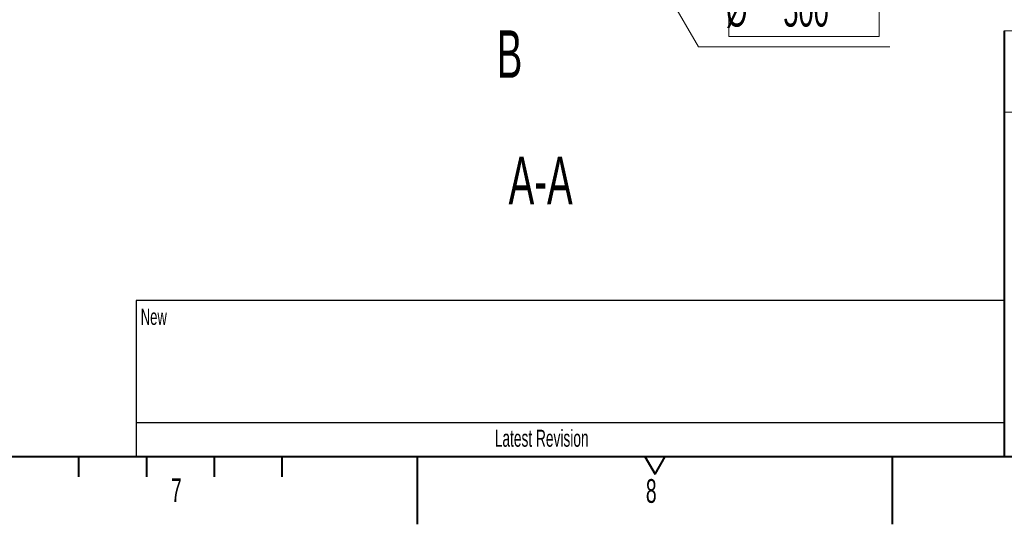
# Model space of a CAD drawing. Header units: millimetres. Extents: x 0 to 8410, y 0 to 5940.
# Tile 128 of 256: x 4318 to 5770, y 0 to 744. Entities that reach past the tile are written whole.
import ezdxf

# ---------------------------------------------------------------- set-up
doc = ezdxf.new("R2010")
doc.units = ezdxf.units.MM
doc.header["$LTSCALE"] = 10
doc.styles.add('SLDTEXTSTYLE0', font='TXT', dxfattribs={"width": 0.605})
doc.dimstyles.new('SLDDIMSTYLE8', dxfattribs={"dimtxt": 50, "dimasz": 50, "dimexe": 0, "dimexo": 0.0625, "dimgap": -12.5, "dimtad": 0, "dimtih": 1, "dimtoh": 1, "dimdec": 1, "dimrnd": 1e-09, "dimzin": 12, "dimdsep": 46, "dimtxsty": 'SLDTEXTSTYLE0', "dimblk1": 'NONE', "dimsah": 1, "dimcen": 0, "dimadec": 0, "dimazin": 0, "dimtfac": 1, "dimtmove": 0, "dimatfit": 3, "dimldrblk": 'NONE', "dimfxl": 0, "dimfrac": 2, "dimtolj": 1, "dimtzin": 12, "dimarcsym": 0})

# ---------------------------------------------------------------- blocks, each defined once
blk = doc.blocks.new('*D36')
at = {"color": 7, "linetype": 'Continuous', "lineweight": 0}
for p, q in [((4973.7, 1304.1), (5223.1, 870.7)), ((5223.1, 870.7), (5318.9, 704.4)), ((5363.6, 796.4), (5363.6, 719.7)), ((5585.4, 796.4), (5363.6, 796.4)), ((5585.4, 719.7), (5585.4, 796.4)), ((5363.6, 719.7), (5585.4, 719.7)), ((5318.9, 704.4), (5601.2, 704.4))]:
    blk.add_line(p, q, dxfattribs=at)
blk.add_solid([(5223.1, 870.7), (5241.6, 823.7), (5254.6, 831.1)], dxfattribs=at)
at = {"color": 7, "linetype": 'Continuous', "lineweight": 0, "char_height": 50, "attachment_point": 1, "style": 'SLDTEXTSTYLE0'}
for s, insert in [('%%c', (5359.8, 784.1)), (' 500 ', (5432.7, 784.1))]:
    blk.add_mtext(s, dxfattribs=dict(at, insert=insert))
blk = doc.blocks.new('_NONE')

msp = doc.modelspace()

# ---------------------------------------------------------------- linework, layer by layer
at = {"color": 7, "linetype": 'Continuous', "lineweight": 15}
for p, q in [((5770, 728), (8310, 728)), ((5770, 608), (8310, 608))]:
    msp.add_line(p, q, dxfattribs=at)
at = {"color": 7, "linetype": 'Continuous', "lineweight": 40}
for p, q in [((5770, 728), (5770, 608)), ((5770, 608), (5770, 100)), ((200, 100), (8310, 100)), ((4405, 100), (4405, 70)), ((4505, 100), (4505, 70)), ((4605, 100), (4605, 70)), ((4705, 100), (4705, 70)), ((4905, 0), (4905, 100)), ((5240, 100), (5255, 74.019238)), ((5255, 74.019238), (5270, 100)), ((5605, 0), (5605, 100))]:
    msp.add_line(p, q, dxfattribs=at)
at = {"color": 7, "linetype": 'Continuous', "lineweight": 30}
for p, q in [((5770, 330), (4490, 330)), ((4490, 330), (4490, 150)), ((4490, 150), (5770, 150)), ((4490, 150), (4490, 100))]:
    msp.add_line(p, q, dxfattribs=at)

# ---------------------------------------------------------------- texts
at = {"color": 7, "linetype": 'Continuous', "insert": (5021.596159, 728.563432), "char_height": 70, "attachment_point": 1, "style": 'SLDTEXTSTYLE0'}
msp.add_mtext('B', dxfattribs=at)
at = {"color": 7, "linetype": 'Continuous', "lineweight": 0, "attachment_point": 1, "style": 'SLDTEXTSTYLE0'}
for s, insert, char_height in [('A-A ', (5039.136762, 542.163141), 70), ('New', (4496.741416, 317.934728), 23.8125), ('Latest Revision', (5018.786031, 139.412565), 25), ('7', (4541.331658, 67.761567), 35), ('8', (5241.557997, 66.67586), 35)]:
    msp.add_mtext(s, dxfattribs=dict(at, insert=insert, char_height=char_height))

# ---------------------------------------------------------------- dimensions: what is measured, and where the dimension line sits
at = {"color": 7, "linetype": 'Continuous', "lineweight": 0}
dim = msp.add_diameter_dim_2p(p1=(4973.736935, 1304.084442), p2=(5223.145391, 870.73075), dimstyle='SLDDIMSTYLE8', dxfattribs=at)
dim.commit()
dim.dimension.update_dxf_attribs({"geometry": '*D36', "text_midpoint": (5472.543913, 758.049706), "dimtype": 163})

doc.saveas('drawing.dxf')
